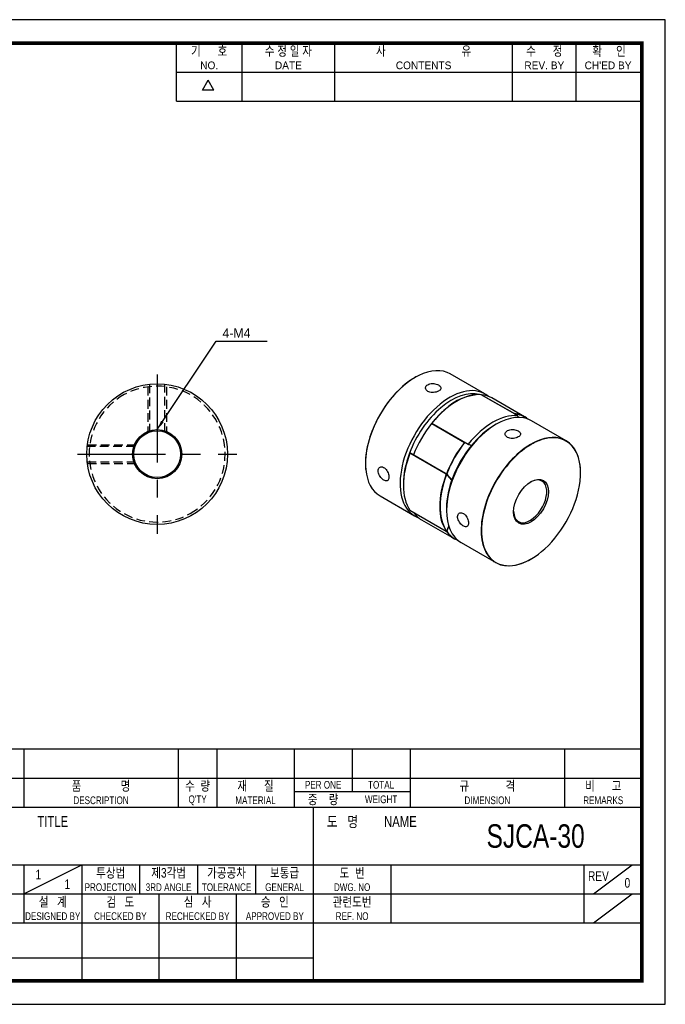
# Model space of a CAD drawing. Header units: millimetres. Extents: x 0 to 297, y 0 to 210.
# Tile 2 of 2: x 159 to 297, y 0 to 210. Entities that reach past the tile are written whole.
import ezdxf
from ezdxf.enums import TextEntityAlignment as Align

# ---------------------------------------------------------------- set-up
doc = ezdxf.new("R2010")
doc.units = ezdxf.units.MM
doc.header["$LTSCALE"] = 15
for name, pattern in [('CENTER', [2, 1.25, -0.25, 0.25, -0.25]), ('DASHED', [0.75, 0.5, -0.25]), ('HIDDEN2', [0.1875, 0.125, -0.0625])]:
    doc.linetypes.add(name, pattern=pattern)
doc.layers.get('0').update_dxf_attribs({"linetype": 'CONTINUOUS'})
for name, color, linetype in [('BM', 2, 'CONTINUOUS'), ('CT', 1, 'CENTER'), ('D', 7, 'CONTINUOUS'), ('DIM', 7, 'CONTINUOUS'), ('HD', 4, 'DASHED')]:
    doc.layers.add(name, color=color, linetype=linetype)
doc.styles.get("Standard").update_dxf_attribs({"font": 'Gulim.ttf', "width": 0.8, "height": 3})
doc.dimstyles.new('LIM', dxfattribs={"dimtxt": 2, "dimasz": 2, "dimexe": 2, "dimexo": 1, "dimgap": 1, "dimtad": 1, "dimdec": 3, "dimzin": 9, "dimdsep": 46, "dimtxsty": 'Standard', "dimcen": 3, "dimclrd": 1, "dimclre": 1, "dimadec": 0, "dimazin": 0, "dimtfac": 1, "dimtdec": 3, "dimtmove": 0, "dimatfit": 3, "dimfxl": 0, "dimtolj": 1, "dimtzin": 0, "dimarcsym": 0})

msp = doc.modelspace()

# ---------------------------------------------------------------- linework, layer by layer
for p, q in [((192.7139, 192.6407), (192.7139, 205)), ((206.7211, 192.6407), (206.7211, 205)), ((226.4959, 192.6407), (226.4959, 205)), ((264.3976, 192.6407), (264.3976, 205)), ((277.9928, 192.6407), (277.9928, 205)), ((192.7139, 198.8204), (291.588, 198.8204)), ((198.2565, 194.9765), (199.4924, 197.1172)), ((200.7283, 194.9765), (199.4924, 197.1172)), ((200.7283, 194.9765), (198.2565, 194.9765)), ((192.7139, 192.6407), (291.588, 192.6407)), ((292, 54.437), (147.8086, 54.437)), ((160.1679, 54.437), (160.1679, 42.0778)), ((193.1259, 54.437), (193.1259, 42.0778)), ((201.3654, 54.437), (201.3654, 42.0778)), ((217.8444, 54.437), (217.8444, 42.0778)), ((230.2037, 54.437), (230.2037, 45.3736)), ((242.563, 54.437), (242.563, 42.0778)), ((275.521, 54.437), (275.521, 42.0778)), ((147.8086, 48.2574), (292, 48.2574)), ((217.8444, 45.3736), (242.563, 45.3736)), ((147.8086, 42.0778), (292, 42.0778)), ((221.9642, 5), (221.9642, 42.0778)), ((147.8086, 29.7185), (292, 29.7185)), ((160.1679, 23.5389), (172.5271, 29.7185)), ((160.1679, 29.7185), (160.1679, 17.3593)), ((172.5271, 29.7185), (172.5271, 5)), ((184.8864, 29.7185), (184.8864, 23.5389)), ((197.2457, 29.7185), (197.2457, 23.5389)), ((209.6049, 29.7185), (209.6049, 23.5389)), ((238.4432, 29.7185), (238.4432, 17.3593)), ((279.6407, 29.7185), (279.6407, 17.3593)), ((281.7006, 23.5389), (289.9401, 29.7185)), ((147.8086, 23.5389), (221.9642, 23.5389)), ((189.0061, 23.5389), (189.0061, 5)), ((205.4852, 23.5389), (205.4852, 5)), ((221.9642, 23.5389), (292, 23.5389)), ((281.7006, 17.3593), (289.9401, 23.5389)), ((147.8086, 17.3593), (292, 17.3593)), ((147.8086, 9.8798), (221.9642, 9.8798))]:
    msp.add_line(p, q)
msp.add_lwpolyline([(297, 210), (0, 210), (0, 0), (297, 0)], close=True)
msp.add_lwpolyline([(292, 205, 0.8, 0.8, 0), (5, 205, 0.8, 0.8, 0), (5, 5, 0.8, 0.8, 0), (292, 5, 0.8, 0.8, 0)], format="xyseb", close=True)
at = {"layer": 'BM', "linetype": 'Continuous'}
for p, q in [((258.5388, 130.1766), (251.1495, 134.4428)), ((265.4812, 125.552), (257.7384, 130.0223)), ((265.4901, 125.5489), (257.7459, 130.0201)), ((257.8094, 130.0162), (264.8097, 125.9745)), ((266.9887, 125.2981), (259.9883, 129.3397)), ((247.2382, 123.96), (254.9811, 119.4897)), ((265.5346, 125.4509), (265.5377, 125.1515)), ((275.8275, 120.195), (268.4383, 124.4612)), ((254.1677, 119.8303), (247.1673, 123.872)), ((247.2028, 123.8925), (254.2031, 119.8508)), ((247.2307, 123.8914), (255.018, 119.3954)), ((260.9383, 123.7182), (260.5847, 123.5141)), ((255.6291, 119.1782), (255.0337, 119.3882)), ((242.4164, 117.5222), (242.538, 117.5857)), ((250.2726, 113.0491), (242.5298, 117.5194)), ((250.3283, 113.0899), (242.541, 117.5859)), ((243.313, 117.1962), (250.3134, 113.1545)), ((250.3134, 113.1136), (243.313, 117.1552)), ((241.1393, 111.0625), (241.1393, 110.6543)), ((236.1495, 108.4621), (243.5388, 104.1959)), ((242.5298, 105.3948), (250.2726, 100.9245)), ((242.5341, 105.3902), (250.2783, 100.9191)), ((250.3317, 105.7553), (250.3317, 105.3471)), ((250.3134, 100.8661), (243.313, 104.9078)), ((244.9883, 103.359), (251.9887, 99.3173)), ((250.3041, 100.9124), (250.3134, 100.9071)), ((253.4383, 98.4804), (260.8275, 94.2142))]:
    msp.add_line(p, q, dxfattribs=at)
at = {"layer": 'BM', "linetype": 'HIDDEN2'}
for p, q in [((190.2683, 132.2487), (190.2683, 132.2493)), ((173.7093, 118.9897), (173.7087, 118.9897))]:
    msp.add_line(p, q, dxfattribs=at)
at = {"layer": 'BM', "linetype": 'Continuous'}
for radius in [15, 5.25, 5]:
    msp.add_circle((188.6183, 117.3397), radius, dxfattribs=at)
for centre, radius, start, end in [((250.8317, 121.1565), 14.468, 116.339024, 126.851091), ((257.8112, 118.8708), 11.1562, 90.442973, 134.090841), ((257.7209, 129.9768), 0.05, 60, 85.400909), ((257.7916, 129.9706), 0.05, 84.726867, 126.505807), ((247.2557, 123.9347), 0.05, 141.00557, 240), ((247.185, 123.8469), 0.05, 84.726867, 141.272899), ((246.2422, 115.3839), 13.214, 175.085808, 180.150564), ((243.3436, 117.1934), 0.05, 158.727101, 215.273133), ((245.3042, 115.3108), 12.276, 179.821119, 185.775324), ((250.3033, 113.0466), 0.05, 35.609616, 60), ((243.3436, 104.9459), 0.05, 173.494193, 215.273133), ((250.3033, 100.9624), 0.05, 240, 338.594593)]:
    msp.add_arc(centre, radius, start, end, dxfattribs=at)
at = {"layer": 'BM', "linetype": 'HIDDEN2'}
for centre, radius, start, end in [((188.6183, 117.3397), 14.5, 61.096665, 118.903335), ((201.6084, 124.7397), 0.05, 29.668648, 149.66975), ((201.5509, 124.8397), 0.05, 329.889304, 30.110696)]:
    msp.add_arc(centre, radius, start, end, dxfattribs=at)
at = {"layer": 'BM', "linetype": 'Continuous'}
for centre, major_axis, ratio, start_param, end_param in [((243.6495, 121.4525), (-7.5, -12.9904), 0.57735027, 3.14159265, 3.85263175), ((243.6495, 121.4525), (-7.5, -12.9904), 0.57735027, 3.85263175, 5.6049063), ((243.6141, 121.4729), (7.475, 12.9471), 0.57735027, 0.92604879, 2.26235962), ((251.0388, 117.1863), (-7.5, -12.9904), 0.57735027, 3.04480368, 6.28318531), ((251.3923, 116.9821), (-7.25, -12.5574), 0.57735027, 3.3067316, 4.99332879), ((252.4883, 116.3494), (7.5, 12.9904), 0.57735027, 0.26758258, 1.30321375), ((257.7209, 129.9768), (-0.004, -0.0498), 0.78743982, 2.78376985, 3.14159265), ((257.7209, 129.9768), (-0.025, -0.0433), 0.57735027, 3.14159265, 3.40917523), ((257.7916, 129.9706), (0.025, 0.0433), 0.57735027, 0.25986737, 1.1607453), ((257.7916, 129.9706), (-0.0046, -0.0498), 0.78908195, 2.7930432, 3.14159265), ((252.4883, 116.3494), (-7.5, -12.9904), 0.57735027, 3.14159265, 3.40146003), ((252.453, 116.3698), (7.475, 12.9471), 0.57735027, 1.01667614, 1.30321375), ((260.9383, 111.4708), (7.5, 12.9904), 0.57735027, 0, 3.14159265), ((247.2557, 123.9347), (0.0389, -0.0315), 0.21588236, 2.20345795, 3.14159265), ((247.2557, 123.9347), (0.025, 0.0433), 0.57735027, 1.30321375, 3.14159265), ((260.2312, 111.879), (7.5, 12.9904), 0.57735027, 0.26758258, 1.30321375), ((264.792, 125.929), (0.025, 0.0433), 0.57735027, 0.25986737, 1.1607453), ((259.4887, 112.3077), (-7.5, -12.9904), 0.57735027, 3.04480368, 3.40146003), ((264.792, 125.929), (0.0046, 0.0498), 0.78908195, 4.78904329, 5.93463585), ((259.5241, 112.2873), (-7.475, -12.9471), 0.57735027, 3.0646277, 3.39621946), ((252.453, 116.3698), (-7.475, -12.9471), 0.57735027, 4.45252161, 4.97225635), ((252.4883, 116.3494), (7.5, 12.9904), 0.57735027, 1.31092896, 1.8306637), ((247.185, 123.8469), (0.025, 0.0433), 0.57735027, 0.25986737, 1.31092896), ((247.185, 123.8469), (-0.0046, -0.0498), 0.78908195, 2.7930432, 3.14159265), ((241.8817, 110.2256), (-7.5, -12.9904), 0.57735027, 3.39805682, 3.40146003), ((260.5847, 111.6749), (7.25, 12.5574), 0.57735027, 0.78539816, 1.28985652), ((268.3629, 107.1842), (-7.475, -12.9471), 0.57735027, 2.22075971, 3.67585574), ((259.4887, 112.3077), (-7.5, -12.9904), 0.57735027, 4.45252161, 4.97225635), ((259.5241, 112.2873), (7.475, 12.9471), 0.57735027, 1.31092896, 1.8306637), ((254.1854, 119.8053), (0.025, 0.0433), 0.57735027, 0.25986737, 1.31092896), ((254.1854, 119.8053), (0.039, -0.0313), 0.20980074, 0.63166854, 2.20246487), ((248.8821, 106.184), (-7.5, -12.9904), 0.57735027, 3.39805682, 3.40146003), ((254.1854, 119.8053), (-0.0046, -0.0498), 0.78908195, 1.22224687, 2.7930432), ((248.9175, 106.1636), (-7.475, -12.9471), 0.57735027, 3.38497668, 3.40146003), ((268.3275, 107.2046), (7.5, 12.9904), 0.57735027, 0.67926099, 2.43144114), ((268.3629, 107.1842), (-7.475, -12.9471), 0.57735027, 3.67585574, 3.9165719), ((268.3275, 107.2046), (7.5, 12.9904), 0.57735027, 0, 0.67926099), ((268.3275, 107.2046), (7.5, 12.9904), 0.57735027, 5.4967864, 6.28318531), ((260.5847, 111.6749), (7.25, 12.5574), 0.57735027, 1.28985652, 2.35619449), ((268.3629, 107.1842), (-7.475, -12.9471), 0.57735027, 3.93393936, 5.79085764), ((268.3629, 107.1842), (-7.475, -12.9471), 0.57735027, 3.9165719, 3.93393936), ((251.7459, 116.778), (-7.5, -12.9904), 0.57735027, 4.97997156, 6.01560273), ((251.3923, 116.9821), (-7.25, -12.5574), 0.57735027, 4.99332879, 5.49778714), ((243.3436, 117.1934), (0.0408, 0.0289), 0.78908195, 3.14159265, 3.49014211), ((243.3436, 117.1934), (-0.025, -0.0433), 0.57735027, 4.97225635, 6.02331794), ((252.4883, 128.5968), (7.5, 12.9904), 0.57735027, 2.88172528, 2.88512849), ((243.6495, 121.4525), (-7.5, -12.9904), 0.57735027, 5.6049063, 6.28318531), ((259.4887, 112.3077), (-7.5, -12.9904), 0.57735027, 4.97997156, 6.01560273), ((259.5241, 112.2873), (-7.475, -12.9471), 0.57735027, 4.97997156, 5.71939266), ((250.3033, 113.0466), (-0.025, -0.0433), 0.57735027, 3.14159265, 4.97997156), ((250.3033, 113.0466), (-0.0467, 0.0179), 0.21588236, 0.9381347, 2.50893103), ((250.344, 113.1517), (-0.025, -0.0433), 0.57735027, 4.97225635, 6.02331794), ((250.344, 113.1517), (0.0466, -0.0181), 0.20980074, 4.08072044, 5.65151676), ((250.344, 113.1517), (0.0408, 0.0289), 0.78908195, 3.49014211, 5.06093844), ((259.4887, 124.5551), (7.5, 12.9904), 0.57735027, 2.88172528, 2.88555721), ((259.4887, 124.5551), (7.5, 12.9904), 0.57735027, 2.88555721, 3.07280569), ((250.3033, 113.0466), (-0.0407, -0.0291), 0.78988009, 1.91470936, 3.14159265), ((259.5241, 124.5347), (7.525, 13.0337), 0.57735027, 2.88555721, 3.06929911), ((259.5241, 124.5347), (7.475, 12.9471), 0.57735027, 2.88172528, 3.06664784), ((268.1861, 107.2862), (-2.5, -4.3301), 0.57735027, 0, 3.90229328), ((268.3629, 107.1842), (-7.475, -12.9471), 0.57735027, 1.06963243, 2.22075971), ((268.1861, 107.2862), (-2.5, -4.3301), 0.57735027, 5.52248469, 6.28318531), ((243.3436, 104.9459), (0.0408, 0.0289), 0.78908195, 3.14159265, 3.49014211), ((243.3436, 104.9459), (-0.025, -0.0433), 0.57735027, 5.12244001, 6.02331794), ((252.4883, 116.3494), (7.5, 12.9904), 0.57735027, 2.88172528, 3.14159265), ((251.0388, 117.1863), (-7.5, -12.9904), 0.57735027, 0, 0.09678898), ((259.5241, 112.2873), (-7.475, -12.9471), 0.57735027, 5.71939266, 6.01560273), ((250.3033, 100.9624), (-0.0412, -0.0284), 0.78743982, 0.3578228, 1.92861913), ((250.3033, 100.9624), (0.025, 0.0433), 0.57735027, 2.87401008, 3.14159265), ((250.344, 100.9043), (-0.025, -0.0433), 0.57735027, 4.97225635, 6.02331794), ((250.344, 100.9043), (0.0466, -0.0181), 0.20980074, 4.08072044, 5.65151676), ((250.344, 100.9043), (0.0408, 0.0289), 0.78908195, 3.49014211, 5.06093844), ((259.4887, 112.3077), (7.5, 12.9904), 0.57735027, 2.88172528, 3.23838163), ((259.5241, 100.0398), (-7.525, -13.0337), 0.57735027, 4.88868141, 4.96842442), ((259.5241, 100.0398), (7.475, 12.9471), 0.57735027, 1.7522959, 1.8306637), ((259.5241, 112.2873), (7.475, 12.9471), 0.57735027, 2.88172528, 3.21855761), ((268.3275, 107.2046), (7.5, 12.9904), 0.57735027, 2.43144114, 3.93118764), ((268.3629, 107.1842), (-7.475, -12.9471), 0.57735027, 5.79085764, 6.28318531), ((268.3629, 107.1842), (-7.475, -12.9471), 0.57735027, 0, 1.06963243)]:
    msp.add_ellipse(centre, major_axis=major_axis, ratio=ratio, start_param=start_param, end_param=end_param, dxfattribs=at)
msp.add_ellipse((268.3629, 107.1842), major_axis=(2.625, 4.5466), ratio=0.57735027, dxfattribs=at)
for points, knots in [([(246.3365, 130.727), (246.4667, 130.6519), (246.621, 130.5916), (246.7867, 130.5506), (246.9524, 130.5097), (247.1339, 130.4869), (247.3165, 130.483), (247.4998, 130.479), (247.6891, 130.4939), (247.869, 130.525), (248.0494, 130.5562), (248.2252, 130.6045), (248.3819, 130.665), (248.538, 130.7253), (248.6794, 130.7993), (248.7942, 130.8807), (248.9086, 130.9618), (248.9998, 131.0525), (249.0605, 131.1461), (249.1212, 131.2398), (249.153, 131.339), (249.1532, 131.4368), (249.1535, 131.5351), (249.1218, 131.6348), (249.0608, 131.7291), (248.9998, 131.8233), (248.9077, 131.9147), (248.7922, 131.9963), (248.6773, 132.0775), (248.536, 132.1512), (248.3801, 132.2113), (248.2246, 132.2712), (248.0503, 132.3192), (247.8715, 132.3503), (247.692, 132.3815), (247.5031, 132.3965), (247.3201, 132.3928), (247.1363, 132.3891), (246.9535, 132.3662), (246.7868, 132.325), (246.6205, 132.2839), (246.4656, 132.2233), (246.3351, 132.1477), (246.2053, 132.0726), (246.096, 131.9806), (246.0164, 131.8799), (245.9368, 131.7792), (245.8845, 131.667), (245.8638, 131.5537), (245.843, 131.4398), (245.8535, 131.3216), (245.8944, 131.2103), (245.9355, 131.0986), (246.0083, 130.9908), (246.107, 130.8967), (246.1723, 130.8344), (246.2498, 130.7771), (246.3365, 130.727)], [0, 0, 0, 0, 0.05348313, 0.05348313, 0.05348313, 0.10695243, 0.10695243, 0.10695243, 0.16062885, 0.16062885, 0.16062885, 0.21444836, 0.21444836, 0.21444836, 0.26804555, 0.26804555, 0.26804555, 0.321404, 0.321404, 0.321404, 0.37487528, 0.37487528, 0.37487528, 0.42863676, 0.42863676, 0.42863676, 0.48241647, 0.48241647, 0.48241647, 0.53590904, 0.53590904, 0.53590904, 0.58925861, 0.58925861, 0.58925861, 0.64283084, 0.64283084, 0.64283084, 0.69664478, 0.69664478, 0.69664478, 0.75034342, 0.75034342, 0.75034342, 0.80375157, 0.80375157, 0.80375157, 0.85714497, 0.85714497, 0.85714497, 0.91082022, 0.91082022, 0.91082022, 0.96464001, 0.96464001, 0.96464001, 1, 1, 1, 1]), ([(265.5346, 125.4509), (265.5346, 125.458), (265.5337, 125.4657), (265.5321, 125.4735), (265.5303, 125.4829), (265.5274, 125.4926), (265.5236, 125.502), (265.5203, 125.5103), (265.5162, 125.5185), (265.5115, 125.5259), (265.5082, 125.5311), (265.5045, 125.5361), (265.5006, 125.5403), (265.4976, 125.5435), (265.4943, 125.5463), (265.4911, 125.5484), (265.4883, 125.5501), (265.4855, 125.5513), (265.4829, 125.5518), (265.4824, 125.5519), (265.4818, 125.552), (265.4812, 125.552)], [0, 0, 0, 0, 0.19255311, 0.19255311, 0.19255311, 0.4259648, 0.4259648, 0.4259648, 0.6305867, 0.6305867, 0.6305867, 0.77449031, 0.77449031, 0.77449031, 0.88565314, 0.88565314, 0.88565314, 0.97988904, 0.97988904, 0.97988904, 1, 1, 1, 1]), ([(265.6405, 122.2763), (265.5104, 122.3514), (265.356, 122.4176), (265.1904, 122.4689), (265.0247, 122.5202), (264.8431, 122.558), (264.6605, 122.578), (264.4773, 122.5982), (264.2879, 122.601), (264.108, 122.5849), (263.9277, 122.5687), (263.7518, 122.533), (263.5951, 122.4796), (263.439, 122.4265), (263.2977, 122.3545), (263.1828, 122.2693), (263.0685, 122.1845), (262.9772, 122.0844), (262.9166, 121.978), (262.8558, 121.8714), (262.824, 121.7555), (262.8238, 121.6411), (262.8236, 121.5262), (262.8552, 121.4096), (262.9162, 121.3023), (262.9773, 121.195), (263.0693, 121.0941), (263.1849, 121.0089), (263.2998, 120.924), (263.4411, 120.8523), (263.5969, 120.7994), (263.7524, 120.7467), (263.9267, 120.7113), (264.1055, 120.6951), (264.285, 120.6789), (264.4739, 120.6815), (264.6569, 120.7013), (264.8407, 120.7213), (265.0235, 120.7592), (265.1902, 120.8108), (265.3566, 120.8622), (265.5115, 120.9287), (265.642, 121.0042), (265.7718, 121.0793), (265.881, 121.1654), (265.9606, 121.2559), (266.0403, 121.3463), (266.0925, 121.4435), (266.1133, 121.5407), (266.1341, 121.6384), (266.1236, 121.7389), (266.0826, 121.8353), (266.0416, 121.9319), (265.9687, 122.0271), (265.8701, 122.1139), (265.8047, 122.1714), (265.7273, 122.2262), (265.6405, 122.2763)], [0, 0, 0, 0, 0.05348313, 0.05348313, 0.05348313, 0.10695243, 0.10695243, 0.10695243, 0.16062885, 0.16062885, 0.16062885, 0.21444836, 0.21444836, 0.21444836, 0.26804555, 0.26804555, 0.26804555, 0.321404, 0.321404, 0.321404, 0.37487528, 0.37487528, 0.37487528, 0.42863676, 0.42863676, 0.42863676, 0.48241647, 0.48241647, 0.48241647, 0.53590904, 0.53590904, 0.53590904, 0.58925861, 0.58925861, 0.58925861, 0.64283084, 0.64283084, 0.64283084, 0.69664478, 0.69664478, 0.69664478, 0.75034342, 0.75034342, 0.75034342, 0.80375157, 0.80375157, 0.80375157, 0.85714497, 0.85714497, 0.85714497, 0.91082022, 0.91082022, 0.91082022, 0.96464001, 0.96464001, 0.96464001, 1, 1, 1, 1]), ([(254.9811, 119.4897), (254.9783, 119.4864), (254.9762, 119.4824), (254.9749, 119.4782), (254.9735, 119.474), (254.9728, 119.4696), (254.9728, 119.4652), (254.9727, 119.459), (254.9738, 119.4527), (254.9756, 119.4467), (254.9781, 119.4385), (254.9822, 119.4306), (254.9872, 119.4236), (254.9935, 119.4147), (255.0013, 119.4069), (255.01, 119.4006), (255.0173, 119.3954), (255.0253, 119.3911), (255.0337, 119.3882)], [0, 0, 0, 0, 0.10141192, 0.10141192, 0.10141192, 0.20199381, 0.20199381, 0.20199381, 0.34420693, 0.34420693, 0.34420693, 0.54198248, 0.54198248, 0.54198248, 0.79214197, 0.79214197, 0.79214197, 1, 1, 1, 1]), ([(242.5298, 117.5194), (242.5313, 117.5234), (242.5329, 117.5278), (242.5342, 117.5319), (242.5355, 117.5361), (242.5368, 117.5402), (242.5378, 117.5441), (242.5392, 117.5495), (242.5404, 117.5545), (242.5412, 117.5589), (242.5424, 117.565), (242.543, 117.5701), (242.5432, 117.5742), (242.5435, 117.5793), (242.543, 117.5829), (242.542, 117.5847), (242.5411, 117.5863), (242.5398, 117.5867), (242.538, 117.5857)], [0, 0, 0, 0, 0.10141192, 0.10141192, 0.10141192, 0.20199381, 0.20199381, 0.20199381, 0.34420693, 0.34420693, 0.34420693, 0.54198248, 0.54198248, 0.54198248, 0.79214197, 0.79214197, 0.79214197, 1, 1, 1, 1]), ([(236.961, 111.7937), (237.0911, 111.7186), (237.2205, 111.6668), (237.3388, 111.6429), (237.4571, 111.6189), (237.5676, 111.6222), (237.6623, 111.6528), (237.7574, 111.6836), (237.8392, 111.7429), (237.9022, 111.8265), (237.9654, 111.9103), (238.0115, 112.021), (238.0374, 112.1498), (238.0633, 112.2781), (238.0698, 112.428), (238.0567, 112.587), (238.0437, 112.7454), (238.0107, 112.9172), (237.9601, 113.0878), (237.9093, 113.2589), (237.8393, 113.4335), (237.7547, 113.5969), (237.6696, 113.7611), (237.5674, 113.9184), (237.4553, 114.0551), (237.3432, 114.1919), (237.2181, 114.3119), (237.0896, 114.4047), (236.9619, 114.4969), (236.8273, 114.5648), (236.6974, 114.6027), (236.5677, 114.6405), (236.4391, 114.6495), (236.3228, 114.6296), (236.206, 114.6097), (236.0985, 114.56), (236.0102, 114.4855), (235.9216, 114.4106), (235.8499, 114.3085), (235.8022, 114.1882), (235.7547, 114.0682), (235.7297, 113.9267), (235.7299, 113.7757), (235.7301, 113.6256), (235.7551, 113.4619), (235.8025, 113.2982), (235.8499, 113.1344), (235.9209, 112.966), (236.0087, 112.8062), (236.0969, 112.6455), (236.2045, 112.489), (236.3214, 112.3487), (236.4387, 112.2082), (236.5685, 112.0801), (236.6993, 111.9747), (236.7859, 111.9049), (236.8743, 111.8438), (236.961, 111.7937)], [0, 0, 0, 0, 0.05348313, 0.05348313, 0.05348313, 0.10695243, 0.10695243, 0.10695243, 0.16062885, 0.16062885, 0.16062885, 0.21444836, 0.21444836, 0.21444836, 0.26804555, 0.26804555, 0.26804555, 0.321404, 0.321404, 0.321404, 0.37487528, 0.37487528, 0.37487528, 0.42863676, 0.42863676, 0.42863676, 0.48241647, 0.48241647, 0.48241647, 0.53590904, 0.53590904, 0.53590904, 0.58925861, 0.58925861, 0.58925861, 0.64283084, 0.64283084, 0.64283084, 0.69664478, 0.69664478, 0.69664478, 0.75034342, 0.75034342, 0.75034342, 0.80375157, 0.80375157, 0.80375157, 0.85714497, 0.85714497, 0.85714497, 0.91082022, 0.91082022, 0.91082022, 0.96464001, 0.96464001, 0.96464001, 1, 1, 1, 1]), ([(242.5343, 105.3902), (242.5332, 105.3908), (242.532, 105.3919), (242.5307, 105.3935), (242.5304, 105.3939), (242.5301, 105.3944), (242.5298, 105.3948)], [0.897453, 0.897453, 0.897453, 0.897453, 0.979889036, 0.979889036, 0.979889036, 1, 1, 1, 1]), ([(253.9316, 104.6902), (253.8014, 104.7653), (253.6669, 104.8142), (253.5397, 104.8329), (253.4124, 104.8517), (253.2889, 104.8409), (253.1802, 104.8022), (253.0712, 104.7633), (252.974, 104.6952), (252.8981, 104.6041), (252.8219, 104.5128), (252.7649, 104.3959), (252.7327, 104.2634), (252.7007, 104.1316), (252.6924, 103.9807), (252.7087, 103.8235), (252.725, 103.667), (252.7661, 103.4999), (252.8279, 103.3357), (252.8899, 103.1711), (252.9743, 103.0048), (253.0733, 102.8497), (253.1727, 102.6939), (253.2895, 102.545), (253.4129, 102.4147), (253.5363, 102.2845), (253.6697, 102.1692), (253.8014, 102.0783), (253.9323, 101.9879), (254.0651, 101.919), (254.1888, 101.8775), (254.3122, 101.8361), (254.43, 101.8208), (254.5334, 101.8333), (254.6372, 101.8457), (254.7294, 101.8865), (254.8037, 101.953), (254.8783, 102.0198), (254.9369, 102.1143), (254.9756, 102.2294), (255.0142, 102.3443), (255.0341, 102.4829), (255.0339, 102.6339), (255.0338, 102.7841), (255.0138, 102.9506), (254.9753, 103.1195), (254.9369, 103.2884), (254.8788, 103.4643), (254.805, 103.6322), (254.7307, 103.801), (254.6385, 103.9663), (254.5345, 104.1141), (254.4304, 104.2622), (254.3115, 104.3966), (254.187, 104.5056), (254.1045, 104.5778), (254.0183, 104.6401), (253.9316, 104.6902)], [0, 0, 0, 0, 0.05348313, 0.05348313, 0.05348313, 0.10695243, 0.10695243, 0.10695243, 0.16062885, 0.16062885, 0.16062885, 0.21444836, 0.21444836, 0.21444836, 0.26804555, 0.26804555, 0.26804555, 0.321404, 0.321404, 0.321404, 0.37487528, 0.37487528, 0.37487528, 0.42863676, 0.42863676, 0.42863676, 0.48241647, 0.48241647, 0.48241647, 0.53590904, 0.53590904, 0.53590904, 0.58925861, 0.58925861, 0.58925861, 0.64283084, 0.64283084, 0.64283084, 0.69664478, 0.69664478, 0.69664478, 0.75034342, 0.75034342, 0.75034342, 0.80375157, 0.80375157, 0.80375157, 0.85714497, 0.85714497, 0.85714497, 0.91082022, 0.91082022, 0.91082022, 0.96464001, 0.96464001, 0.96464001, 1, 1, 1, 1])]:
    msp.add_open_spline(points, degree=3, knots=knots, dxfattribs=at)
for points, weights in [([(247.146, 123.8782), (247.1439, 123.8755), (247.1497, 123.8673)], [0.858616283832, 0.880782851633, 1]), ([(247.1673, 123.872), (247.1494, 123.8824), (247.146, 123.8782)], [1, 0.826323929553, 0.858616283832]), ([(243.313, 117.1962), (243.2951, 117.2065), (243.297, 117.2115)], [1, 0.826323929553, 0.858616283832]), ([(243.297, 117.2115), (243.2983, 117.2147), (243.3082, 117.2138)], [0.858616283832, 0.880782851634, 1]), ([(250.3387, 100.942), (250.3486, 100.941), (250.3499, 100.9442)], [1, 0.880868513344, 0.858648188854])]:
    msp.add_rational_spline(points, weights, degree=2, dxfattribs=at)
at = {"layer": 'CT'}
for p, q in [((188.6183, 134.3397), (188.6183, 100.3397)), ((171.6183, 117.3397), (205.6183, 117.3397))]:
    msp.add_line(p, q, dxfattribs=at)
at = {"layer": 'HD', "color": 1, "linetype": 'HIDDEN2'}
for p, q in [((186.6183, 131.7011), (186.6183, 121.9223)), ((190.6183, 131.7011), (190.6183, 121.9223)), ((173.8027, 119.3397), (184.0357, 119.3397)), ((173.8027, 115.3397), (184.0357, 115.3397))]:
    msp.add_line(p, q, dxfattribs=at)
at = {"layer": 'HD', "linetype": 'HIDDEN2'}
for p, q in [((186.9683, 132.2493), (186.9683, 122.0601)), ((190.2683, 122.0596), (190.2683, 132.2487)), ((183.8984, 118.9897), (173.7093, 118.9897)), ((173.7087, 115.6897), (183.8979, 115.6897))]:
    msp.add_line(p, q, dxfattribs=at)
for start, end in [(61.096665, 118.903335), (118.903335, 241.096665), (298.903335, 61.096665), (241.096665, 298.903335), (241.096665, 298.903335)]:
    msp.add_arc((188.6183, 117.3397), 14.5, start, end, dxfattribs=at)

# ---------------------------------------------------------------- texts
at = {"layer": 'D', "width": 0.8}
for s, height, p in [('기      호', 2.05988, (199.7175, 203.3521)), ('수 정 일 자', 2.05988, (216.6085, 203.3521)), ('사                           유', 2.059877, (245.4468, 203.3521)), ('수      정', 2.05988, (271.1952, 203.3521)), ('확     인', 2.05988, (284.9964, 203.3521)), ('품              명', 2.059877, (176.6469, 46.6095)), ('수  량', 2.05988, (197.2457, 46.6095)), ('재      질', 2.05988, (209.6049, 46.6095)), ('PER ONE', 1.6479, (224.0241, 46.8155)), ('TOTAL', 1.6479, (236.3833, 46.8155)), ('규             격', 2.059877, (259.042, 46.6095)), ('비      고', 2.05988, (283.7605, 46.6095)), ('DESCRIPTION', 1.647902, (176.6469, 43.5197)), ("Q'TY", 1.6479, (197.2457, 43.5197)), ('MATERIAL', 1.6479, (209.6049, 43.5197)), ('중    량', 2.05988, (224.0241, 43.7257)), ('WEIGHT', 1.6479, (236.3833, 43.7257)), ('DIMENSION', 1.6479, (259.042, 43.5197)), ('REMARKS', 1.6479, (283.7605, 43.5197)), ('TITLE', 2.30706, (166.3475, 38.988)), ('도   명', 2.30706, (228.1438, 38.988)), ('NAME', 2.30706, (240.5031, 38.988)), ('SJCA-30', 5, (269.3414, 35.8982)), ('투상법', 2.05988, (178.7068, 28.0706)), ('제3각법', 2.05988, (191.066, 28.0706)), ('가공공차', 2.05988, (203.4253, 28.0706)), ('보통급', 2.05988, (215.7845, 28.0706)), ('도  번', 2.05988, (230.2037, 28.0706)), ('1', 2.0599, (163.2577, 27.6586)), ('REV', 2.05988, (282.7306, 27.3497)), ('1', 2.0599, (169.4373, 25.5988)), ('PROJECTION', 1.6479, (178.7068, 24.9808)), ('3RD ANGLE', 1.6479, (191.066, 24.9808)), ('TOLERANCE', 1.6479, (203.4253, 24.9808)), ('GENERAL', 1.6479, (215.7845, 24.9808)), ('DWG. NO', 1.6479, (230.2037, 24.9808)), ('0', 2.0599, (288.9102, 25.9078)), ('설   계', 2.05988, (166.3475, 21.891)), ('검   도', 2.05988, (180.7666, 21.891)), ('심   사', 2.05988, (197.2457, 21.891)), ('승   인', 2.05988, (213.7247, 21.891)), ('관련도번', 2.05988, (230.2037, 21.891)), ('REF. NO', 1.6479, (230.2037, 18.8012))]:
    msp.add_text(s, height=height, dxfattribs=at).set_placement(p, align=Align.MIDDLE)
at = {"layer": 'D'}
for s, p in [('NO.', (199.7175, 200.2623)), ('DATE', (216.6085, 200.2623)), ('CONTENTS', (245.4468, 200.2623)), ('REV. BY', (271.1952, 200.2623)), ("CH'ED BY", (284.7904, 200.2623))]:
    msp.add_text(s, height=1.6479, dxfattribs=at).set_placement(p, align=Align.MIDDLE)
at = {"layer": 'D', "width": 0.8}
for s, height, p in [('DESIGNED BY', 1.647902, (166.3475, 17.9772)), ('CHECKED BY', 1.6479, (180.7666, 17.9772)), ('RECHECKED BY', 1.647902, (197.2457, 17.9772)), ('APPROVED BY', 1.647902, (213.7247, 17.9772))]:
    msp.add_text(s, height=height, dxfattribs=at).set_placement(p, align=Align.CENTER)
at = {"layer": 'DIM'}
msp.add_text('4-M4', height=2, dxfattribs=at).set_placement((202.5628, 142.1672))

# ---------------------------------------------------------------- leaders
msp.add_leader([(188.6183, 122.5897), (201.2057, 141.4405), (212.0624, 141.4405)], dimstyle='LIM', override={"dimgap": 1, "dimtad": 0}, dxfattribs=at)

doc.saveas('drawing.dxf')
